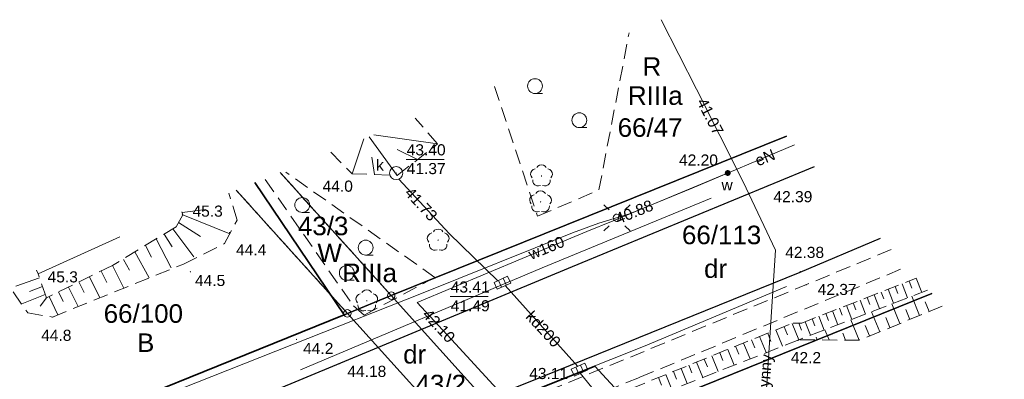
# Model space of a CAD drawing. Header units: metres. Extents: x 0 to 5465380, y 0 to 5925815.
# Tile 119 of 141: x 5463897 to 5463963, y 5925657 to 5925681. Entities that reach past the tile are written whole.
import ezdxf
from ezdxf.enums import TextEntityAlignment as Align

# ---------------------------------------------------------------- set-up
doc = ezdxf.new("R2010")
doc.units = ezdxf.units.M
for name, pattern in [('PRZER1-1', [2, 1, -1]), ('PRZER2-1', [3, 2, -1]), ('PRZER3-1', [4, 3, -1])]:
    doc.linetypes.add(name, pattern=pattern)
doc.layers.add('$DR - zał. mapa', color=250, linetype='Continuous', lineweight=0)
for name, color, linetype, lineweight, true_color in [('CC_Chodnik', 7, 'PRZER2-1', 18, 0x0a0909), ('CC_Drzewa', 7, 'Continuous', 18, 0x008000), ('CC_Energetyka', 1, 'Continuous', 18, 0xff0000), ('CC_Inne', 7, 'Continuous', 18, 0x0a0909), ('CC_Kanalizacja', 7, 'Continuous', 18, 0x803300), ('CC_Krawężnik', 7, 'Continuous', 25, 0x0a0909), ('CC_Ogrodzenie', 7, 'FENCELINE12', 35, 0x0a0909), ('CC_Punkt wysokościowy', 7, 'Continuous', 18, 0x0a0909), ('CC_Skarpa', 7, 'PRZER2-1', 18, 0x0a0909), ('CC_Woda', 5, 'Continuous', 18, 0x0000ff), ('CC_Zakrzewienie', 7, 'PRZER2-1', 18, 0x0a0909), ('EGBD03', 7, 'Continuous', 18, 0x008000), ('EGBD03_O', 7, 'Continuous', 18, 0x008000), ('EGBK02', 7, 'PRZER3-1', 18, 0x008000), ('EGBK02_O', 7, 'PRZER3-1', 18, 0x008000), ('EGBP04', 7, 'Continuous', 18, 0x008000), ('EGBT07', 7, 'Continuous', 18, 0x0a0909), ('EGBU01', 7, 'PRZER1-1', 18, 0x008000), ('EGBU01_O', 7, 'PRZER1-1', 18, 0x008000)]:
    doc.layers.add(name, color=color, linetype=linetype, lineweight=lineweight, true_color=true_color)
doc.styles.add('Arial', font='arial.ttf')
doc.styles.add('GEO-INFO', font='arial.ttf')
doc.linetypes.add('FENCELINE12', pattern='A,15,-0.1,[133,ltypeshp.shx,S=0.35,R=0,X=-0.35,Y=0],-0.1,1', length=16.2)

# ---------------------------------------------------------------- blocks, each defined once
blk = doc.blocks.new('EPPGS')
at = {"color": 0}
blk.add_lwpolyline([(0, 0.5), (0.154508, 0.475528), (0.293893, 0.404508), (0.404508, 0.293893), (0.475528, 0.154508), (0.5, 0), (0.475528, -0.154508), (0.404508, -0.293893), (0.293893, -0.404508), (0.154508, -0.475528), (0, -0.5), (-0.154508, -0.475528), (-0.293893, -0.404508), (-0.404508, -0.293893), (-0.475528, -0.154508), (-0.5, 0), (-0.475528, 0.154508), (-0.404508, 0.293893), (-0.293893, 0.404508), (-0.154508, 0.475528)], close=True, dxfattribs=at)
blk = doc.blocks.new('SPDLP')
blk.add_hatch(color=0).paths.add_polyline_path([(-0.09, 0), (-0.085595, -0.027812), (-0.072812, -0.052901), (-0.052901, -0.072812), (-0.027812, -0.085595), (0, -0.09), (0.027812, -0.085595), (0.052901, -0.072812), (0.072812, -0.052901), (0.085595, -0.027812), (0.09, 0), (0.085595, 0.027812), (0.072812, 0.052901), (0.052901, 0.072812), (0.027812, 0.085595), (0, 0.09), (-0.027812, 0.085595), (-0.052901, 0.072812), (-0.072812, 0.052901), (-0.085595, 0.027812)])
at = {"color": 0}
for points in [[(-0.268652, 1.271938), (-0.048001, 1.40916), (0.20623, 1.462858), (0.463525, 1.426585), (0.693003, 1.304695), (0.867117, 1.11182), (0.964971, 0.871109)], [(-1.292703, 0.137547), (-1.355024, 0.389802), (-1.327532, 0.648184), (-1.213525, 0.881678), (-1.026689, 1.062258), (-0.78945, 1.168249), (-0.530282, 1.186929)], [(1.126667, 0.648554), (1.325358, 0.481106), (1.454989, 0.255912), (1.5, 0), (1.454989, -0.255912), (1.325358, -0.481106), (1.126667, -0.648554)], [(-0.530282, -1.186929), (-0.78945, -1.168249), (-1.026689, -1.062258), (-1.213525, -0.881678), (-1.327532, -0.648184), (-1.355024, -0.389802), (-1.292703, -0.137547)], [(0.964971, -0.871109), (0.867117, -1.11182), (0.693003, -1.304695), (0.463525, -1.426585), (0.20623, -1.462858), (-0.048001, -1.40916), (-0.268652, -1.271938)]]:
    blk.add_lwpolyline(points, dxfattribs=at)
blk = doc.blocks.new('SUSM01_01')
at = {"color": 0}
for points in [[(-0.353553, 0.353553), (-0.212132, 0.212132)], [(0.353553, 0.353553), (0.212132, 0.212132)], [(-0.353553, -0.353553), (-0.212132, -0.212132)], [(0.353553, -0.353553), (0.212132, -0.212132)]]:
    blk.add_lwpolyline(points, dxfattribs=at)
blk.add_lwpolyline([(0.1, 0), (0.093969, -0.034202), (0.076604, -0.064279), (0.05, -0.086603), (0.025882, -0.096593), (0, -0.1), (-0.025882, -0.096593), (-0.05, -0.086603), (-0.073305, -0.068017), (-0.090097, -0.043388), (-0.098883, -0.014904), (-0.098883, 0.014904), (-0.090097, 0.043388), (-0.073305, 0.068017), (-0.05, 0.086603), (-0.022252, 0.097493), (0.007473, 0.09972), (0.036534, 0.093087), (0.062349, 0.078183), (0.082624, 0.056332), (0.095557, 0.029476)], close=True, dxfattribs=at)
blk = doc.blocks.new('Przykanalik')
at = {"layer": 'CC_Kanalizacja', "color": 18, "true_color": 0x0a0909}
for p, q in [((-0.505, 0.251), (0.495, 0.251)), ((-0.505, -0.249), (-0.505, 0.251)), ((-0.18, 0.251), (-0.18, -0.249)), ((0.17, 0.251), (0.17, -0.249)), ((0.495, 0.251), (0.495, -0.249)), ((0.495, -0.249), (-0.505, -0.249))]:
    blk.add_line(p, q, dxfattribs=at)
blk = doc.blocks.new('GK.6640.1913.2022 szara')
at = {"layer": 'CC_Kanalizacja'}
blk.add_hatch(color=252, dxfattribs=at).paths.add_polyline_path([(5463921.937, 5925670.843), (5463921.938, 5925670.831), (5463921.943, 5925670.82), (5463921.95, 5925670.811), (5463921.959, 5925670.804), (5463921.97, 5925670.799), (5463921.982, 5925670.798), (5463921.993, 5925670.799), (5463922.004, 5925670.804), (5463922.013, 5925670.811), (5463922.021, 5925670.82), (5463922.025, 5925670.831), (5463922.027, 5925670.843), (5463922.025, 5925670.854), (5463922.021, 5925670.865), (5463922.013, 5925670.875), (5463922.004, 5925670.882), (5463921.993, 5925670.886), (5463921.982, 5925670.888), (5463921.97, 5925670.886), (5463921.959, 5925670.882), (5463921.95, 5925670.875), (5463921.943, 5925670.865), (5463921.938, 5925670.854)])
at = {"layer": 'CC_Punkt wysokościowy'}
for points in [[(5463919.064, 5925670.807, 1), (5463918.974, 5925670.807, 1)], [(5463947.018, 5925669.976, 1), (5463946.928, 5925669.976, 1)], [(5463907.635, 5925668.055, 1), (5463907.545, 5925668.055, 1)], [(5463910.811, 5925666.844, 1), (5463910.721, 5925666.844, 1)], [(5463908.169, 5925664.195, 1), (5463908.079, 5925664.195, 1)], [(5463949.24, 5925664.211, 1), (5463949.15, 5925664.211, 1)], [(5463949.637, 5925663.323, 1), (5463949.547, 5925663.323, 1)], [(5463898.461, 5925662.445, 1), (5463898.371, 5925662.445, 1)], [(5463898.893, 5925661.141, 1), (5463898.803, 5925661.141, 1)], [(5463915.315, 5925659.638, 1), (5463915.225, 5925659.638, 1)], [(5463949.095, 5925659.578, 1), (5463949.005, 5925659.578, 1)], [(5463918.202, 5925658.007, 1), (5463918.112, 5925658.007, 1)]]:
    blk.add_hatch(color=252, dxfattribs=at).paths.add_polyline_path(points)
at = {"layer": 'CC_Woda'}
h = blk.add_hatch(color=252, dxfattribs=at)
edge = h.paths.add_edge_path()
edge.add_arc((5463944.316, 5925670.853), 0.2, 0, 360)
at = {"color": 252, "lineweight": 35, "ltscale": 0.5}
blk.add_lwpolyline([(5463970.62, 5925449.332), (5463986.447, 5925481.891), (5463977.039, 5925579.473), (5463993.73, 5925594.437), (5463935.36, 5925657.844), (5463891.514, 5925640.248), (5463906.739, 5925598.778), (5463828.146, 5925565.769), (5463841.424, 5925534), (5463710.761, 5925479.846), (5463724.491, 5925454.847), (5463844.923, 5925511.51), (5463892.245, 5925407.652)], close=True, dxfattribs=at)
at = {"layer": 'CC_Chodnik', "color": 252, "ltscale": 0.5}
for points in [[(5463955.323, 5925665.688), (5463921.505, 5925651.757), (5463873.067, 5925632.463)], [(5463912.259, 5925636.656), (5463912.843, 5925635.336), (5463919.559, 5925638.208), (5463917.838, 5925642.071), (5463926.763, 5925646.003), (5463931.819, 5925643.461), (5463944.174, 5925613.027), (5463945.6, 5925613.597), (5463933.01, 5925644.554), (5463926.904, 5925647.623), (5463914.35, 5925642.182), (5463912.391, 5925646.639), (5463938.399, 5925657.089), (5463956.381, 5925664.539)]]:
    blk.add_lwpolyline(points, dxfattribs=at)
at = {"layer": 'CC_Energetyka', "color": 252}
blk.add_lwpolyline([(5463870.249, 5925640.139), (5463875.931, 5925642.471), (5463878.306, 5925643.443), (5463884.417, 5925645.764), (5463890.998, 5925648.305), (5463899.761, 5925651.521), (5463907.071, 5925654.291), (5463906.831, 5925654.96), (5463906.342, 5925655.848), (5463914.956, 5925659.262), (5463923.686, 5925662.738), (5463933.869, 5925666.818), (5463935.638, 5925667.48), (5463937.707, 5925668.104), (5463941.917, 5925669.841), (5463948.82, 5925672.753)], dxfattribs=at)
at = {"layer": 'CC_Inne', "color": 252}
for points in [[(5463915.538, 5925657.593), (5463931.816, 5925664.458), (5463943.199, 5925669.16)], [(5463920.6, 5925651.969), (5463938.764, 5925659.209), (5463948.283, 5925663.196)]]:
    blk.add_lwpolyline(points, dxfattribs=at)
at = {"layer": 'CC_Kanalizacja', "color": 252, "linetype": 'Continuous', "lineweight": 5, "flags": 128}
for points in [[(5463922.645, 5925671.773), (5463925.22, 5925671.773)], [(5463925.613, 5925662.527), (5463928.188, 5925662.527)]]:
    blk.add_lwpolyline(points, dxfattribs=at)
at = {"layer": 'CC_Kanalizacja', "color": 252}
for points in [[(5463922.173, 5925670.447), (5463925.546, 5925666.769), (5463928.826, 5925663.596)], [(5463929.321, 5925663.271), (5463934.208, 5925657.823)], [(5463934.386, 5925657.355), (5463940.86, 5925649.394), (5463947.968, 5925641.198)]]:
    blk.add_lwpolyline(points, dxfattribs=at)
blk.add_circle((5463921.982, 5925670.843), 0.439, dxfattribs=at)
at = {"layer": 'CC_Krawężnik', "color": 252}
for points in [[(5463870.651, 5925639.044), (5463893.241, 5925648.067), (5463909.195, 5925654.286), (5463933.869, 5925664.558), (5463950.159, 5925671.298)], [(5463872.687, 5925633.498), (5463898.696, 5925643.819), (5463931.956, 5925657.192), (5463949.189, 5925664.165), (5463954.603, 5925666.471)]]:
    blk.add_lwpolyline(points, dxfattribs=at)
at = {"layer": 'CC_Ogrodzenie', "color": 252, "ltscale": 0.5}
blk.add_lwpolyline([(5463912.466, 5925670.207), (5463918.472, 5925661.303), (5463895.964, 5925652.184), (5463891.589, 5925661.829)], dxfattribs=at)
at = {"layer": 'CC_Skarpa', "color": 252, "ltscale": 0.5}
for p, q in [((5463911.269, 5925667.679), (5463910.711, 5925669.503)), ((5463907.62, 5925668.043), (5463907.168, 5925667.234)), ((5463907.555, 5925668.236), (5463907.62, 5925668.043)), ((5463910.414, 5925666.094), (5463911.269, 5925667.679)), ((5463907.168, 5925667.234), (5463902.877, 5925664.623)), ((5463907.66, 5925664.717), (5463910.414, 5925666.094)), ((5463898.833, 5925661.148), (5463907.66, 5925664.717)), ((5463898.424, 5925662.44), (5463897.87, 5925664.05)), ((5463902.877, 5925664.623), (5463898.424, 5925662.44)), ((5463949.299, 5925660.743), (5463957.006, 5925663.758)), ((5463896.186, 5925662.842), (5463897.177, 5925661.421)), ((5463957.772, 5925662.961), (5463949.108, 5925659.614)), ((5463897.177, 5925661.421), (5463898.833, 5925661.148)), ((5463958.764, 5925661.881), (5463953.174, 5925659.586)), ((5463912.775, 5925646.173), (5463948.712, 5925660.743)), ((5463948.712, 5925660.743), (5463949.299, 5925660.743)), ((5463949.108, 5925659.614), (5463913.089, 5925645.46)), ((5463953.174, 5925659.586), (5463949.108, 5925659.614))]:
    blk.add_line(p, q, dxfattribs=at)
at = {"layer": 'CC_Skarpa', "color": 252, "linetype": 'Continuous'}
for p, q in [((5463902.109, 5925664.247), (5463902.491, 5925663.467)), ((5463902.877, 5925664.623), (5463903.63, 5925663.087)), ((5463900.617, 5925663.515), (5463900.965, 5925662.806)), ((5463901.33, 5925663.864), (5463902.028, 5925662.44)), ((5463956.058, 5925663.387), (5463956.428, 5925662.442)), ((5463956.532, 5925663.572), (5463956.717, 5925663.098)), ((5463957.006, 5925663.758), (5463957.378, 5925662.809)), ((5463899.246, 5925662.843), (5463899.563, 5925662.198)), ((5463899.908, 5925663.167), (5463900.556, 5925661.845)), ((5463954.643, 5925662.833), (5463954.827, 5925662.364)), ((5463955.114, 5925663.017), (5463955.482, 5925662.076)), ((5463955.585, 5925663.202), (5463955.77, 5925662.73)), ((5463898.602, 5925662.527), (5463899.204, 5925661.298)), ((5463952.77, 5925662.101), (5463952.952, 5925661.635)), ((5463953.237, 5925662.283), (5463953.602, 5925661.35)), ((5463953.705, 5925662.466), (5463953.887, 5925661.999)), ((5463954.173, 5925662.65), (5463954.54, 5925661.712)), ((5463955.912, 5925660.71), (5463955.369, 5925662.033)), ((5463957.234, 5925661.253), (5463956.703, 5925662.548)), ((5463957.882, 5925661.519), (5463957.617, 5925662.163)), ((5463950.914, 5925661.374), (5463951.094, 5925660.913)), ((5463951.377, 5925661.555), (5463951.739, 5925660.63)), ((5463951.84, 5925661.737), (5463952.021, 5925661.273)), ((5463952.305, 5925661.919), (5463952.668, 5925660.989)), ((5463954.559, 5925660.155), (5463954.004, 5925661.505)), ((5463956.573, 5925660.982), (5463956.302, 5925661.643)), ((5463948.659, 5925660.721), (5463949.108, 5925659.614)), ((5463949.532, 5925660.834), (5463949.891, 5925659.916)), ((5463949.992, 5925661.014), (5463950.171, 5925660.554)), ((5463950.452, 5925661.194), (5463950.813, 5925660.272)), ((5463953.174, 5925659.586), (5463952.608, 5925660.966)), ((5463955.234, 5925660.432), (5463954.956, 5925661.11)), ((5463947.007, 5925660.051), (5463947.227, 5925659.506)), ((5463947.554, 5925660.273), (5463947.999, 5925659.178)), ((5463948.105, 5925660.497), (5463948.328, 5925659.946)), ((5463953.864, 5925659.87), (5463953.578, 5925660.565)), ((5463945.381, 5925659.392), (5463945.816, 5925658.32)), ((5463945.92, 5925659.611), (5463946.138, 5925659.072)), ((5463946.462, 5925659.83), (5463946.901, 5925658.746)), ((5463943.782, 5925658.744), (5463943.995, 5925658.216)), ((5463944.312, 5925658.959), (5463944.742, 5925657.898)), ((5463944.845, 5925659.175), (5463945.061, 5925658.642)), ((5463942.208, 5925658.106), (5463942.629, 5925657.067)), ((5463942.729, 5925658.317), (5463942.941, 5925657.795)), ((5463943.254, 5925658.53), (5463943.68, 5925657.48)), ((5463940.659, 5925657.478), (5463940.866, 5925656.967)), ((5463941.173, 5925657.686), (5463941.589, 5925656.659)), ((5463941.689, 5925657.895), (5463941.898, 5925657.379)), ((5463939.64, 5925657.065), (5463939.845, 5925656.56)), ((5463940.148, 5925657.271), (5463940.56, 5925656.255))]:
    blk.add_line(p, q, dxfattribs=at)
at = {"layer": 'CC_Skarpa', "color": 252, "ltscale": 0.5}
blk.add_lwpolyline([(5463917.579, 5925672.259), (5463919.012, 5925670.8), (5463922.056, 5925670.692), (5463924.777, 5925672.812), (5463923.265, 5925674.541)], dxfattribs=at)
at = {"layer": 'CC_Skarpa', "color": 252, "linetype": 'Continuous'}
for points in [[(5463924.777, 5925672.812), (5463920.479, 5925673.423)], [(5463919.012, 5925670.8), (5463919.807, 5925673.153)], [(5463922.056, 5925670.692), (5463920.164, 5925673.296)], [(5463923.416, 5925671.752), (5463922.049, 5925672.443)], [(5463920.534, 5925670.746), (5463920.35, 5925671.926)], [(5463907.569, 5925668.194), (5463909.153, 5925668.397)], [(5463907.618, 5925668.04), (5463910.771, 5925666.756)], [(5463907.33, 5925667.524), (5463908.794, 5925666.57)], [(5463906.367, 5925666.732), (5463906.905, 5925665.877)], [(5463906.947, 5925667.1), (5463908.355, 5925665.202)], [(5463905.824, 5925666.416), (5463906.832, 5925664.454)], [(5463904.389, 5925665.543), (5463905.338, 5925663.784)], [(5463905.096, 5925665.97), (5463905.503, 5925665.179)], [(5463903.626, 5925665.022), (5463904.018, 5925664.297)], [(5463897.959, 5925663.791), (5463896.355, 5925663.235)], [(5463898.159, 5925663.202), (5463897.279, 5925662.876)], [(5463898.346, 5925662.665), (5463896.766, 5925662.032)], [(5463898.428, 5925662.442), (5463898.005, 5925661.886)], [(5463949.094, 5925660.743), (5463949.287, 5925660.259)], [(5463951.141, 5925659.6), (5463950.863, 5925660.292)], [(5463952.244, 5925659.593), (5463952.056, 5925660.059)], [(5463950.335, 5925659.607), (5463950.263, 5925659.8)]]:
    blk.add_lwpolyline(points, dxfattribs=at)
at = {"layer": 'CC_Woda', "color": 252}
for points in [[(5463939.823, 5925681.185), (5463942.199, 5925676.496), (5463945.362, 5925670.267), (5463947.524, 5925665.65), (5463946.781, 5925654.208), (5463946.488, 5925650.323), (5463945.454, 5925640.843), (5463945.16, 5925637.812)], [(5463936.587, 5925667.623), (5463944.344, 5925670.865)], [(5463986.372, 5925435.989), (5463985.794, 5925452.41), (5463985.559, 5925454.613), (5463977.836, 5925461.506), (5463965.468, 5925472.383), (5463952.819, 5925483.501), (5463936.218, 5925497.405), (5463930.014, 5925502.668), (5463934.175, 5925539.683), (5463935.653, 5925554.059), (5463935.978, 5925558.022), (5463938.527, 5925578.65), (5463941.216, 5925601.871), (5463942.578, 5925613.381), (5463943.685, 5925623.068), (5463945.16, 5925637.812), (5463935.109, 5925649.383), (5463925.974, 5925659.333), (5463923.395, 5925662.125), (5463930.465, 5925665.085), (5463934.831, 5925666.92), (5463936.587, 5925667.623)]]:
    blk.add_lwpolyline(points, dxfattribs=at)
at = {"layer": 'CC_Zakrzewienie', "color": 252, "ltscale": 0.5}
for points in [[(5463928.606, 5925676.687), (5463931.502, 5925667.934), (5463935.636, 5925669.709), (5463937.668, 5925680.289)], [(5463913.17, 5925670.412), (5463919.102, 5925661.9), (5463919.819, 5925661.274), (5463924.59, 5925663.821), (5463914.548, 5925670.91)]]:
    blk.add_lwpolyline(points, dxfattribs=at)
at = {"layer": 'CC_Zakrzewienie', "color": 252, "linetype": 'Continuous'}
for points in [[(5463931.329, 5925676.209), (5463931.829, 5925676.209)], [(5463934.319, 5925673.913), (5463934.819, 5925673.913)], [(5463915.654, 5925668.196), (5463916.154, 5925668.196)], [(5463919.926, 5925665.326), (5463920.426, 5925665.326)], [(5463918.658, 5925663.624), (5463919.158, 5925663.624)]]:
    blk.add_lwpolyline(points, dxfattribs=at)
for centre in [(5463931.329, 5925676.709), (5463934.319, 5925674.413), (5463915.654, 5925668.696), (5463919.926, 5925665.826), (5463918.658, 5925664.124)]:
    blk.add_circle(centre, 0.5, dxfattribs=at)
at = {"layer": 'EGBD03', "color": 52, "linetype": 'Continuous', "lineweight": 30}
for points in [[(5463914.165, 5925670.889), (5463921.653, 5925662.587), (5463948.282, 5925673.337)], [(5463948.282, 5925673.337), (5463921.653, 5925662.587), (5463931.277, 5925651.914), (5463958.053, 5925662.723)], [(5463921.653, 5925662.587), (5463914.165, 5925670.889)], [(5463918.695, 5925661.394), (5463911.203, 5925669.7)], [(5463911.203, 5925669.7), (5463918.695, 5925661.394), (5463921.653, 5925662.587)], [(5463958.053, 5925662.723), (5463931.277, 5925651.914), (5463985.255, 5925592.055), (5464005.918, 5925610.727)], [(5463927.256, 5925651.9), (5463918.695, 5925661.394), (5463895.964, 5925652.184), (5463875.082, 5925643.724), (5463869.73, 5925641.554)], [(5463891.589, 5925661.829), (5463895.964, 5925652.184), (5463918.695, 5925661.394)]]:
    blk.add_lwpolyline(points, dxfattribs=at)
blk.add_lwpolyline([(5463931.277, 5925651.914), (5463921.653, 5925662.587), (5463918.695, 5925661.394), (5463927.256, 5925651.9), (5463928.32, 5925650.72)], close=True, dxfattribs=at)
at = {"layer": 'EGBK02', "color": 252, "linetype": 'PRZER3-1', "lineweight": 18, "ltscale": 0.5}
for points in [[(5463914.165, 5925670.889), (5463921.653, 5925662.587), (5463948.282, 5925673.337)], [(5463918.695, 5925661.394), (5463921.653, 5925662.587), (5463914.165, 5925670.889)], [(5463911.203, 5925669.7), (5463918.695, 5925661.394)], [(5463958.053, 5925662.723), (5463931.277, 5925651.914), (5463985.255, 5925592.055), (5464001.235, 5925574.305)]]:
    blk.add_lwpolyline(points, dxfattribs=at)
at = {"layer": 'EGBT07', "color": 252, "linetype": 'Continuous', "lineweight": 18}
blk.add_lwpolyline([(5463897.749, 5925664.301), (5463897.87, 5925664.05), (5463903.36, 5925666.553)], dxfattribs=at)
at = {"layer": 'EGBU01', "color": 252, "linetype": 'PRZER1-1', "ltscale": 0.5}
for points in [[(5463914.165, 5925670.889), (5463921.653, 5925662.587), (5463948.282, 5925673.337)], [(5463948.282, 5925673.337), (5463921.653, 5925662.587), (5463918.695, 5925661.394)], [(5463918.695, 5925661.394), (5463921.653, 5925662.587), (5463914.165, 5925670.889)], [(5463872.416, 5925654.135), (5463875.082, 5925643.724), (5463895.964, 5925652.184), (5463918.695, 5925661.394), (5463911.203, 5925669.7)], [(5463911.203, 5925669.7), (5463918.695, 5925661.394)], [(5463873.872, 5925630.272), (5463894.766, 5925638.737), (5463927.256, 5925651.9), (5463928.32, 5925650.72), (5463931.277, 5925651.914), (5463958.053, 5925662.723)], [(5463958.053, 5925662.723), (5463931.277, 5925651.914), (5463985.255, 5925592.055), (5464001.235, 5925574.305)], [(5463918.695, 5925661.394), (5463895.964, 5925652.184), (5463875.082, 5925643.724), (5463869.73, 5925641.554)]]:
    blk.add_lwpolyline(points, dxfattribs=at)
at = {"color": 252, "rotation": 24.29096239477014}
for p in [(5463929.141, 5925663.463), (5463934.34, 5925657.607)]:
    blk.add_blockref('Przykanalik', p, dxfattribs=at)
at = {"layer": 'CC_Drzewa', "color": 252, "lineweight": 18, "xscale": 0.5, "yscale": 0.5, "rotation": 90}
for p in [(5463931.771, 5925670.655), (5463931.706, 5925668.908), (5463924.81, 5925666.327), (5463920.004, 5925662.238)]:
    blk.add_blockref('SPDLP', p, dxfattribs=at)
at = {"layer": 'CC_Energetyka', "color": 252, "lineweight": 18, "xscale": 2.5, "yscale": 2.5, "rotation": 90}
blk.add_blockref('SUSM01_01', (5463936.853, 5925667.832), dxfattribs=at)
at = {"layer": 'EGBP04', "color": 252, "lineweight": 18, "xscale": 0.5, "yscale": 0.5}
for p in [(5463921.653, 5925662.587), (5463918.695, 5925661.394)]:
    blk.add_blockref('EPPGS', p, dxfattribs=at)
at = {"layer": 'CC_Energetyka', "color": 252, "lineweight": 0, "style": 'Arial'}
blk.add_text('eN', height=0.75, rotation=22.19821, dxfattribs=at).set_placement((5463946.828, 5925671.89), align=Align.MIDDLE)
at = {"layer": 'CC_Kanalizacja', "color": 252, "lineweight": 0, "style": 'Arial'}
for s, p in [('43.40', (5463924.002, 5925672.416)), ('41.37', (5463924.002, 5925671.152)), ('43.41', (5463926.97, 5925663.17)), ('41.49', (5463926.97, 5925661.906)), ('43.11', (5463932.253, 5925657.341))]:
    blk.add_text(s, height=0.75, dxfattribs=at).set_placement(p, align=Align.MIDDLE)
blk.add_text('k', height=0.75, dxfattribs=at).set_placement((5463921.153, 5925671.009), align=Align.RIGHT)
for s, p in [('41.73', (5463923.664, 5925668.759)), ('kd200', (5463931.908, 5925660.341))]:
    blk.add_text(s, height=0.75, rotation=312.75426, dxfattribs=at).set_placement(p, align=Align.MIDDLE)
at = {"layer": 'CC_Punkt wysokościowy', "color": 252, "lineweight": 0, "style": 'Arial'}
for s, p in [('44.0', (5463917.027, 5925669.591)), ('42.39', (5463947.391, 5925668.882)), ('45.3', (5463908.264, 5925667.909)), ('44.4', (5463911.201, 5925665.306)), ('42.38', (5463948.183, 5925665.128)), ('45.3', (5463898.505, 5925663.478)), ('44.5', (5463908.431, 5925663.237)), ('42.37', (5463950.371, 5925662.63)), ('44.8', (5463898.071, 5925659.54)), ('44.2', (5463915.714, 5925658.657)), ('42.2', (5463948.564, 5925658.036)), ('44.18', (5463918.695, 5925657.111))]:
    blk.add_text(s, height=0.75, dxfattribs=at).set_placement(p)
at = {"layer": 'CC_Woda', "color": 252, "lineweight": 0, "style": 'Arial'}
for s, rotation, p in [('41.07', 297.11478, (5463943.14, 5925674.656)), ('40.88', 22.19821, (5463938.018, 5925668.234)), ('w160', 22.19821, (5463932.097, 5925665.807)), ('42.10', 312.75426, (5463924.862, 5925660.557)), ('nieczynny', 85.41507, (5463946.835, 5925656.308))]:
    blk.add_text(s, height=0.75, rotation=rotation, dxfattribs=at).set_placement(p, align=Align.MIDDLE)
blk.add_text('42.20', height=0.75, dxfattribs=at).set_placement((5463942.343, 5925671.726), align=Align.MIDDLE)
blk.add_text('w', height=0.75, dxfattribs=at).set_placement((5463944.649, 5925669.674), align=Align.RIGHT)
at = {"layer": 'EGBD03_O', "color": 7, "linetype": 'Continuous', "lineweight": 0, "style": 'GEO-INFO'}
for s, p in [('66/47', (5463939.085, 5925673.916, 10.8)), ('43/3', (5463917.065, 5925667.285, 10.8))]:
    blk.add_text(s, height=1.25, dxfattribs=at).set_placement(p, align=Align.MIDDLE_CENTER)
for s, p in [('66/113', (5463943.901, 5925666.705, 10.8)), ('66/100', (5463904.954, 5925661.405, 10.8)), ('43/2', (5463924.986, 5925656.654, 10.8))]:
    blk.add_text(s, height=1.25, dxfattribs=at).set_placement(p, align=Align.MIDDLE)
at = {"layer": 'EGBK02_O', "color": 7, "linetype": 'Continuous', "lineweight": 0, "style": 'GEO-INFO'}
for p in [(5463939.436, 5925676.071, 10.8), (5463920.197, 5925664.123, 10.8)]:
    blk.add_text('RIIIa', height=1.25, dxfattribs=at).set_placement(p, align=Align.MIDDLE_CENTER)
at = {"layer": 'EGBU01_O', "color": 7, "linetype": 'Continuous', "lineweight": 0, "style": 'GEO-INFO'}
for s, p in [('R', (5463939.209, 5925678.028, 10.8)), ('W', (5463917.504, 5925665.469, 10.8)), ('B', (5463905.113, 5925659.419, 10.8))]:
    blk.add_text(s, height=1.25, dxfattribs=at).set_placement(p, align=Align.MIDDLE_CENTER)
for p in [(5463943.494, 5925664.434, 10.8), (5463923.229, 5925658.663, 10.8)]:
    blk.add_text('dr', height=1.25, dxfattribs=at).set_placement(p, align=Align.MIDDLE)

msp = doc.modelspace()

# ---------------------------------------------------------------- block references
at = {"layer": '$DR - zał. mapa'}
msp.add_blockref('GK.6640.1913.2022 szara', (0, 0), dxfattribs=at)

doc.saveas('drawing.dxf')
